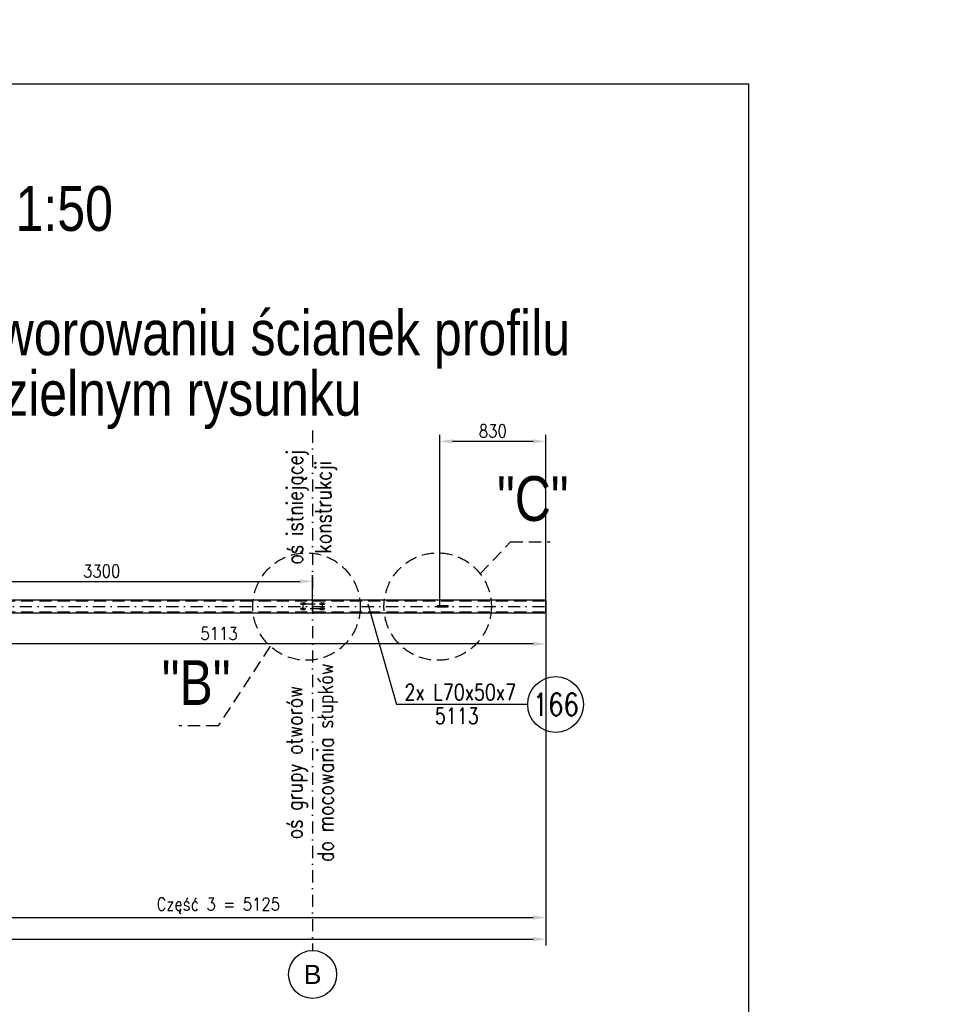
# Model space of a CAD drawing. Header units: millimetres. Extents: x -34919 to 306996, y -293018 to -145733.
# Tile 152 of 256: x 72295 to 73727, y -194657 to -193117. Entities that reach past the tile are written whole.
import ezdxf
from ezdxf.enums import TextEntityAlignment as Align

# ---------------------------------------------------------------- set-up
doc = ezdxf.new("R2010")
doc.units = ezdxf.units.MM
doc.header["$LTSCALE"] = 3
doc.linetypes.add('DASHDOT', pattern=[25.4, 12.7, -6.35, 0, -6.35])
doc.linetypes.add('HIDDEN', pattern=[9.525, 6.35, -3.175])
for name, color, linetype in [('0_18', 4, 'Continuous'), ('K-wypełnienia', 8, 'Continuous'), ('poziome 1', 7, 'Continuous'), ('Prz', 5, 'Continuous'), ('slupki', 7, 'Continuous'), ('stezenia', 4, 'Continuous')]:
    doc.layers.add(name, color=color, linetype=linetype)
doc.layers.add('OPISY', color=2, linetype='Continuous', lineweight=13)
doc.layers.add('SIATKA', color=5, linetype='Continuous', lineweight=18)
doc.styles.add('ARIAL', font='arial.ttf', dxfattribs={"width": 0.7, "height": 300})
doc.styles.add('NOVE3', font='romans.shx', dxfattribs={"width": 0.7})
doc.styles.add('R20', font='romans.shx', dxfattribs={"width": 0.85})
doc.styles.add('R50', font='romans.shx', dxfattribs={"width": 0.85, "height": 50})
doc.styles.add('ROMANS', font='romans.shx')
doc.styles.get("Standard").update_dxf_attribs({"font": 'arial.ttf', "height": 25})
doc.dimstyles.new('Skala 1_10_50', dxfattribs={"dimscale": 10, "dimtxt": 2, "dimasz": 2, "dimexe": 1, "dimexo": 0, "dimtad": 1, "dimdec": 0, "dimlfac": 5, "dimdsep": 46, "dimtxsty": 'R20', "dimcen": 0, "dimclrd": 4, "dimclre": 4, "dimclrt": 3, "dimadec": 0, "dimazin": 0, "dimtfac": 1, "dimtdec": 0, "dimtix": 1, "dimtmove": 0, "dimatfit": 2, "dimfxl": 1, "dimtolj": 1, "dimtzin": 0, "dimarcsym": 0})

# ---------------------------------------------------------------- blocks, each defined once
blk = doc.blocks.new('A$C1702099F')
at = {"color": 6}
for p, q in [((13, 6.5), (-13, 6.5)), ((13, -6.5), (-13, -6.5))]:
    blk.add_line(p, q, dxfattribs=at)
for centre, start, end in [((-13, 0), 90, 270), ((13, 0), 270, 90)]:
    blk.add_arc(centre, 6.5, start, end, dxfattribs=at)
blk = doc.blocks.new('*D1605')
at = {"layer": 'Defpoints', "color": 0, "transparency": 16777216}
for p in [(72093, -194008.4, 0), (73118, -194024.4, 0), (73118, -194521.1)]:
    blk.add_point(p, dxfattribs=at)
at = {"layer": 'stezenia', "color": 4, "lineweight": -2, "transparency": 16777216}
for p, q in [((72093, -194008.4), (72093, -194531.1)), ((73118, -194024.4), (73118, -194531.1)), ((72113, -194521.1), (73098, -194521.1))]:
    blk.add_line(p, q, dxfattribs=at)
at = {"layer": 'stezenia', "color": 4, "transparency": 16777216}
for points in [[(72113, -194517.8), (72113, -194524.4), (72093, -194521.1)], [(73098, -194517.8), (73098, -194524.4), (73118, -194521.1)]]:
    blk.add_solid(points, dxfattribs=at)
at = {"layer": 'stezenia', "color": 3, "transparency": 16777216, "insert": (72605.5, -194502.5), "char_height": 20, "attachment_point": 5, "style": 'R20'}
blk.add_mtext('\\A1;Część 3 = 5125', dxfattribs=at)
blk = doc.blocks.new('*D1610')
at = {"layer": 'Defpoints', "color": 0, "transparency": 16777216}
for p in [(72753, -193995.5), (72093, -194008.4), (72753, -194042.5)]:
    blk.add_point(p, dxfattribs=at)
at = {"layer": 'stezenia', "color": 4, "lineweight": -2, "transparency": 16777216}
for p, q in [((72093, -194008.4), (72093, -193985.5)), ((72113, -193995.5), (72733, -193995.5)), ((72753, -194042.5), (72753, -193985.5))]:
    blk.add_line(p, q, dxfattribs=at)
at = {"layer": 'stezenia', "color": 4, "transparency": 16777216}
for points in [[(72113, -193992.2), (72113, -193998.8), (72093, -193995.5)], [(72733, -193992.2), (72733, -193998.8), (72753, -193995.5)]]:
    blk.add_solid(points, dxfattribs=at)
at = {"layer": 'stezenia', "color": 3, "transparency": 16777216, "insert": (72423, -193979.3), "char_height": 20, "attachment_point": 5, "style": 'R20'}
blk.add_mtext('\\A1;3300', dxfattribs=at)
blk = doc.blocks.new('*D1613')
at = {"layer": 'Defpoints', "color": 0, "transparency": 16777216}
for p in [(72095.4, -194044.4, 0), (73118, -194044.4), (72095.4, -194093.1)]:
    blk.add_point(p, dxfattribs=at)
at = {"layer": 'stezenia', "color": 4, "lineweight": -2, "transparency": 16777216}
for p, q in [((72095.4, -194044.4), (72095.4, -194103.1)), ((73118, -194044.4), (73118, -194103.1)), ((73098, -194093.1), (72115.4, -194093.1))]:
    blk.add_line(p, q, dxfattribs=at)
at = {"layer": 'stezenia', "color": 4, "transparency": 16777216}
for points in [[(72115.4, -194089.8), (72115.4, -194096.5), (72095.4, -194093.1)], [(73098, -194089.8), (73098, -194096.5), (73118, -194093.1)]]:
    blk.add_solid(points, dxfattribs=at)
at = {"layer": 'stezenia', "color": 3, "transparency": 16777216, "insert": (72606.7, -194076.9), "char_height": 20, "attachment_point": 5, "style": 'R20'}
blk.add_mtext('\\A1;5113', dxfattribs=at)
blk = doc.blocks.new('*D1505')
at = {"layer": 'Defpoints', "color": 0, "transparency": 16777216}
for p in [(72952, -193776.4), (73118, -194024.4), (72952, -194033.6, 0)]:
    blk.add_point(p, dxfattribs=at)
at = {"layer": 'stezenia', "color": 4, "lineweight": -2, "transparency": 16777216}
for p, q in [((72952, -194033.6), (72952, -193766.4)), ((73118, -194024.4), (73118, -193766.4)), ((73098, -193776.4), (72972, -193776.4))]:
    blk.add_line(p, q, dxfattribs=at)
at = {"layer": 'stezenia', "color": 4, "transparency": 16777216}
for points in [[(72972, -193773.1), (72972, -193779.8), (72952, -193776.4)], [(73098, -193773.1), (73098, -193779.8), (73118, -193776.4)]]:
    blk.add_solid(points, dxfattribs=at)
at = {"layer": 'stezenia', "color": 3, "transparency": 16777216, "insert": (73035, -193760.2), "char_height": 20, "attachment_point": 5, "style": 'R20'}
blk.add_mtext('\\A1;830', dxfattribs=at)
blk = doc.blocks.new('*D1533')
at = {"layer": 'Defpoints', "color": 0, "transparency": 16777216}
for p in [(69468, -194428.2), (73118, -194428.2), (73118, -194554.9)]:
    blk.add_point(p, dxfattribs=at)
at = {"layer": 'stezenia', "color": 4, "lineweight": -2, "transparency": 16777216}
for p, q in [((69468, -194428.2), (69468, -194564.9)), ((73118, -194428.2), (73118, -194564.9)), ((69488, -194554.9), (73098, -194554.9))]:
    blk.add_line(p, q, dxfattribs=at)
at = {"layer": 'stezenia', "color": 4, "transparency": 16777216}
for points in [[(69488, -194551.6), (69488, -194558.3), (69468, -194554.9)], [(73098, -194551.6), (73098, -194558.3), (73118, -194554.9)]]:
    blk.add_solid(points, dxfattribs=at)
at = {"layer": 'stezenia', "color": 3, "transparency": 16777216, "insert": (71293, -194538.7), "char_height": 20, "attachment_point": 5, "style": 'R20'}
blk.add_mtext('\\A1;18250', dxfattribs=at)

msp = doc.modelspace()

# ---------------------------------------------------------------- linework, layer by layer
for p, q in [((72735.954, -194030.441, 0), (72740.03, -194030.441, 0)), ((72770.03, -194030.441, 0), (72765.954, -194030.441, 0)), ((72735.954, -194038.441, 0), (72740.03, -194038.441, 0)), ((72737.992, -194040.479, 0), (72737.992, -194036.402, 0)), ((72770.03, -194038.441, 0), (72765.954, -194038.441, 0)), ((72767.992, -194040.479, 0), (72767.992, -194036.402, 0))]:
    msp.add_line(p, q)
at = {"color": 4}
msp.add_line((73089.588, -194187.945, 0), (72884.218, -194187.945, 0), dxfattribs=at)
for centre, radius in [((72737.992, -194030.441, 0), 1.3), ((72767.992, -194030.441, 0), 1.3), ((72737.992, -194038.441, 0), 1.3), ((72767.992, -194038.441, 0), 1.3), ((72752.992, -194610.121, 0), 37.5)]:
    msp.add_circle(centre, radius)
at = {"layer": '0_18'}
msp.add_line((72839.172, -194030.339, 0), (72884.218, -194187.945, 0), dxfattribs=at)
at = {"layer": 'K-wypełnienia', "color": 1, "linetype": 'Continuous'}
msp.add_circle((73133.154, -194187.945, 0), 43.566, dxfattribs=at)
at = {"layer": 'poziome 1', "color": 3, "linetype": 'HIDDEN'}
for p, q in [((73015.369, -193983.718, 0), (73062.812, -193933.415, 0)), ((73062.812, -193933.415, 0), (73124.469, -193933.415, 0)), ((72686.819, -194096.857, 0), (72605.474, -194221.229, 0)), ((72605.474, -194221.229, 0), (72543.816, -194221.229, 0))]:
    msp.add_line(p, q, dxfattribs=at)
at = {"layer": 'poziome 1', "color": 3}
for p, q in [((69467.992, -194024.441, 0), (73117.992, -194024.441, 0)), ((69467.992, -194044.441, 0), (73117.992, -194044.441, 0))]:
    msp.add_line(p, q, dxfattribs=at)
at = {"layer": 'poziome 1', "linetype": 'HIDDEN'}
for p, q in [((69467.992, -194025.841, 0), (73117.992, -194025.841, 0)), ((69467.992, -194043.041, 0), (73117.992, -194043.041, 0))]:
    msp.add_line(p, q, dxfattribs=at)
at = {"layer": 'poziome 1', "color": 3, "linetype": 'HIDDEN'}
for centre in [(72743.487, -194034.826, 0), (72948.683, -194034.826, 0)]:
    msp.add_circle(centre, 84.018, dxfattribs=at)
at = {"layer": 'Prz', "elevation": 0}
msp.add_lwpolyline([(73435.084, -196117.464), (69335.084, -196117.464), (69335.084, -193217.464), (73435.084, -193217.464)], close=True, dxfattribs=at)
at = {"layer": 'slupki', "color": 4, "linetype": 'DASHDOT', "ltscale": 0.5}
for p, q in [((72752.992, -193759.604, 0), (72752.992, -194572.621, 0)), ((69467.992, -194034.441, 0), (73117.992, -194034.441, 0))]:
    msp.add_line(p, q, dxfattribs=at)
at = {"layer": 'slupki', "color": 4, "linetype": 'DASHDOT', "ltscale": 0.5, "elevation": 0}
msp.add_lwpolyline([(72737.992, -194030.441), (72767.992, -194030.441), (72767.992, -194038.441), (72737.992, -194038.441)], close=True, dxfattribs=at)
at = {"layer": 'stezenia', "color": 3}
msp.add_line((73117.992, -194044.441, 0), (73117.992, -194024.441, 0), dxfattribs=at)
at = {"layer": 'stezenia', "color": 6, "elevation": 0}
msp.add_lwpolyline([(72947.992, -194035.241), (72965.192, -194035.241), (72965.192, -194033.641), (72947.992, -194033.641)], close=True, dxfattribs=at)

# ---------------------------------------------------------------- block references
at = {"layer": 'SIATKA', "color": 3, "xscale": 0.2, "yscale": 0.2, "zscale": 0.2}
for p in [(72737.992, -194030.441, 0), (72767.992, -194030.441, 0), (72737.992, -194038.441, 0), (72767.992, -194038.441, 0)]:
    msp.add_blockref('A$C1702099F', p, dxfattribs=at)

# ---------------------------------------------------------------- texts
at = {"color": 20, "insert": (33837.901, -182331.101), "char_height": 300, "width": 16331.01415, "attachment_point": 1, "style": 'NOVE3'}
msp.add_mtext('{\\C1;Wytyczne montażowe\\P\\H0.83333x;\\C3;Podczas montażu należy bezwzględnie przestrzegać dopuszczalnych tolerancji z uwagi na ścisłe dopasowanie elementów amortyzujących ugięcia dźwigarów przekrycia auli.\\P\\H1.2x;\\C1;\\PZabezpieczenia antykorozyjne.\\C256;\\P\\H0.83333x;\\C3;Wszystkie elementy stalowe konstrukcji należy poddać ocynkowaniu ogniowemu.\\PKonstrukcje przeznaczone do cynkowania ogniowego powinny odpowiadać następującym warunkom:\\P\\pl900;^I1. Spoiny powinny być wykonane metodą półautomatyczną w osłonie gazów ochronnych. Nie zaleca się spawania elektrodą otuloną, ze względu na złą jakość powłoki cynkowej na spoinach.\\P^I2. Powierzchnia konstrukcji powinna być wolna od: zawalcowań, zgorzelin, odprysków po spawaniu, ostrych krawędzi, zanieczyszczeń farbami, olejami, emulsjami oraz innymi materiałami stosowanymi przy trasowaniu, znakowaniu, spawaniu, wierceniu itp. W przypadku spawania elektrodą należy dokładnie usunąć otulinę spawalniczą w celu zminimalizowania wad powłoki. Po ocynkowaniu uwydatnią się wady jakości powierzchni stali np. zawalcowania, rysy traserskie, zeszlifowania, pory, odpryski spawalnicze, wadliwe spoiny.\\P^I3. Elementy konstrukcyjne powinny posiadać odpowiednie otwory technologiczne do odpowietrzenia, swobodnego przepływu cynku zewnątrz i wewnątrz elementu oraz do podwieszenia (mogą być przyspawane uchwyty z blachy z otworami).\\P^I4. W przypadku powierzchni spawanych na zakładkę, spoina powinna być szczelna ze wszystkich stron (spawana na około), a nakładki szczelnie przylegać do konstrukcji. Przekroje skrzynkowe oraz powierzchnie nakładające się mogą powodować uszkodzenie konstrukcji - pękanie spoin.\\P^I5. Każdy element konstrukcyjny powinien składać się z jednego gatunku stali.\\P^I6. Konstrukcje nie powinny posiadać małych szczelin lub wnęk. Spoiny powinny być szczelne i zamknięte wokół elementu, ponieważ w przeciwnym przypadku mogą po cynkowaniu wylewać się z nich resztki topnika i kwasu pogarszając jakość powłoki (tzw. "krwawe wycieki").\\P^I7. Naddatek wymiarowy dla otworów pod śruby powinien wynosić 1 - 2 mm.\\PTermiczne oddziaływanie kąpieli cynkowej uwalnia w elementach naprężenia wewnętrzne, co może powodować odkształcenia. Szczególnie uwidacznia się to w elementach spawanych. Dotyczy to także dwuteowników spawanych, których odkształcenia po cynkowaniu mogą przekroczyć dopuszczalne normy, oraz nie usztywnionych arkuszy blach i otwartych kształtowników giętych.\\P\\C256;\\P\\pl0;\\H1.2x;\\C1;Malowanie konstrukcji.\\P\\H0.83333x;\\C3;Wszystkie elementy stalowe konstrukcji należy pomalować proszkowo na kolor RAL 9011}', dxfattribs=at)
at = {"insert": (72752.992, -194610.121, 0), "char_height": 30, "attachment_point": 5}
msp.add_mtext('\\A1;B', dxfattribs=at)
at = {"layer": 'K-wypełnienia', "color": 1, "linetype": 'Continuous', "style": 'ARIAL', "width": 0.8}
for s, p in [('Widok z góry jednakowy dla wszystkich elementów - 1:50', (71447.165, -193420.408, 0)), ('Różnica pomiędzy poszczególnymi elementami polega na odmiennym otworowaniu ścianek profilu', (71447.165, -193614.86, 0)), ('otworami służącymi do mocowania siatek - otworowanie na oddzielnym rysunku', (71447.165, -193709.969, 0)), ('"C"', (73097.527, -193865.871, 0)), ('"B"', (72570.758, -194153.685, 0))]:
    msp.add_text(s, height=70, dxfattribs=at).set_placement(p, align=Align.MIDDLE)
at = {"layer": 'OPISY', "style": 'R50', "width": 0.8}
for s, p in [('oś istniejącej', (72728.593, -193879.481, 0)), ('konstrukcji', (72773.277, -193879.481, 0)), ('do mocowania słupków', (72776.195, -194278.726, 0)), ('oś grupy otworów', (72728.593, -194278.726, 0))]:
    msp.add_text(s, height=25, rotation=90, dxfattribs=at).set_placement(p, align=Align.MIDDLE)
for s, p in [('2x L70x50x7', (72984.113, -194168.597, 0)), ('5113', (72978.532, -194205.858, 0))]:
    msp.add_text(s, height=25, dxfattribs=at).set_placement(p, align=Align.MIDDLE)
at = {"layer": 'OPISY', "color": 2, "style": 'ROMANS', "width": 0.8}
msp.add_text('166', height=35, dxfattribs=at).set_placement((73133.665, -194187.955, 0), align=Align.MIDDLE)

# ---------------------------------------------------------------- dimensions: what is measured, and where the dimension line sits
at = {"layer": 'stezenia', "color": 3}
for base, p1, p2, picture, middle in [((72951.992, -193776.439, 0), (73117.992, -194024.441, 0), (72951.992, -194033.641, 0), '*D1505', (73034.992, -193760.189, 0)), ((72095.392, -194093.134, 0), (73117.992, -194044.441, 0), (72095.392, -194044.441, 0), '*D1613', (72606.692, -194076.884, 0))]:
    dim = msp.add_linear_dim(base=base, p1=p1, p2=p2, dimstyle='Skala 1_10_50', dxfattribs=at)
    dim.commit()
    dim.dimension.update_dxf_attribs({"geometry": picture, "text_midpoint": middle})
for base, p1, p2, picture, middle in [((72752.992, -193995.511, 0), (72092.992, -194008.364, 0), (72752.992, -194042.527, 0), '*D1610', (72422.992, -193979.261, 0)), ((73117.992, -194554.943, 0), (69467.992, -194428.218, 0), (73117.992, -194428.218, 0), '*D1533', (71292.992, -194538.693, 0))]:
    dim = msp.add_linear_dim(base=base, p1=p1, p2=p2, dimstyle='Skala 1_10_50', override={"dimtmove": 1}, dxfattribs=at)
    dim.commit()
    dim.dimension.update_dxf_attribs({"geometry": picture, "text_midpoint": middle})
dim = msp.add_linear_dim(base=(73117.992, -194521.096, 0), p1=(72092.992, -194008.364, 0), p2=(73117.992, -194024.441, 0), text='Część 3 = <>', dimstyle='Skala 1_10_50', override={"dimtmove": 1}, dxfattribs=at)
dim.commit()
dim.dimension.update_dxf_attribs({"geometry": '*D1605', "text_midpoint": (72605.492, -194502.465, 0)})

doc.saveas('drawing.dxf')
